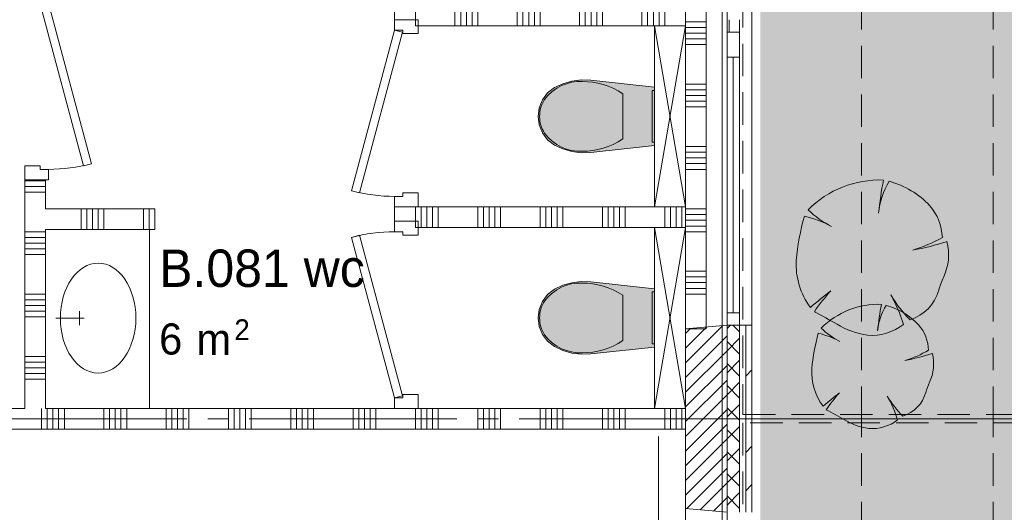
# Paper-space layout '19061B VOn 010b Plattegrond begane grond' of a CAD drawing. Header units: millimetres. Extents: x 10 to 1052, y 0 to 594.
# Tile 11 of 42: x 255 to 302, y 310 to 334. Entities that reach past the tile are written whole.
import ezdxf
from ezdxf.xclip import XClip

# ---------------------------------------------------------------- set-up
doc = ezdxf.new("R2010")
doc.units = ezdxf.units.MM
doc.header["$MEASUREMENT"] = 0
doc.header["$XCLIPFRAME"] = 0
doc.linetypes.add('B0204', pattern=[13, 10, -1, 1, -1])
doc.linetypes.add('B0701', pattern=[2.3412, 1.56, -0.7812])
for name, color, linetype in [('21 Buitenwanden', 7, 'Continuous'), ('21 Buitenwanden Doorsnede-arcering', 7, 'Continuous'), ('21 Buitenwanden Laagscheidingslijnen', 7, 'Continuous'), ('21 Buitenwanden Ramen', 7, 'Continuous'), ('22 NC Binnenwanden', 7, 'Continuous'), ('22 NC Binnenwanden Deuren', 7, 'Continuous'), ('22 NC Binnenwanden Doorsnede-arcering', 7, 'Continuous'), ('23 Vloeren', 7, 'Continuous'), ('67 Radiatoren - lijn', 7, 'Continuous'), ('74 Sanitair', 7, 'Continuous'), ('74 Sanitair Afdek-arcering', 7, 'Continuous'), ('90 Terrein 2D arcering', 7, 'Continuous'), ('A Stramien', 7, 'Continuous'), ('New_23 Vloeren', 7, 'Continuous'), ('New_82 Interieur', 7, 'Continuous'), ('New_82 Interieur 2D arcering', 7, 'Continuous'), ('Z Ruimtebenaming', 7, 'Continuous'), ('Z Ruimtebenaming 2D arcering', 7, 'Continuous')]:
    doc.layers.add(name, color=color, linetype=linetype)
doc.styles.add('GENERATED_STYLE_2', font='txt')

# ---------------------------------------------------------------- blocks, each defined once
blk = doc.blocks.new('*X3')
at = {"layer": '22 NC Binnenwanden Doorsnede-arcering', "color": 7, "linetype": 'Continuous', "lineweight": 0}
for p, q in [((286.76, 341.758), (287.584, 341.758)), ((287.584, 341.758), (287.76, 341.758)), ((286.76, 339.855), (287.584, 339.855)), ((286.76, 339.581), (287.584, 339.581)), ((287.584, 339.855), (287.76, 339.855)), ((287.584, 339.581), (287.76, 339.581)), ((286.76, 339.306), (287.584, 339.306)), ((286.76, 339.032), (287.584, 339.032)), ((287.584, 339.306), (287.76, 339.306)), ((287.584, 339.032), (287.76, 339.032)), ((286.76, 338.758), (287.584, 338.758)), ((287.584, 338.758), (287.76, 338.758)), ((286.76, 336.855), (287.584, 336.855)), ((286.76, 336.581), (287.584, 336.581)), ((287.584, 336.855), (287.76, 336.855)), ((287.584, 336.581), (287.76, 336.581)), ((286.76, 336.306), (287.584, 336.306)), ((287.584, 336.306), (287.76, 336.306)), ((286.76, 336.032), (287.584, 336.032)), ((286.76, 335.758), (287.584, 335.758)), ((287.584, 336.032), (287.76, 336.032)), ((287.584, 335.758), (287.76, 335.758)), ((286.76, 333.855), (287.584, 333.855)), ((287.584, 333.855), (287.76, 333.855)), ((286.76, 333.581), (287.584, 333.581)), ((286.76, 333.306), (287.584, 333.306)), ((287.584, 333.581), (287.76, 333.581)), ((287.584, 333.306), (287.76, 333.306)), ((286.76, 333.032), (287.584, 333.032)), ((286.76, 332.758), (287.584, 332.758)), ((287.584, 333.032), (287.76, 333.032)), ((287.584, 332.758), (287.76, 332.758)), ((286.76, 330.855), (287.584, 330.855)), ((286.76, 330.581), (287.584, 330.581)), ((287.584, 330.855), (287.76, 330.855)), ((287.584, 330.581), (287.76, 330.581)), ((286.76, 330.306), (287.584, 330.306)), ((286.76, 330.032), (287.584, 330.032)), ((287.584, 330.306), (287.76, 330.306)), ((287.584, 330.032), (287.76, 330.032)), ((286.76, 329.758), (287.584, 329.758)), ((287.584, 329.758), (287.76, 329.758)), ((286.76, 327.855), (287.584, 327.855)), ((286.76, 327.581), (287.584, 327.581)), ((287.584, 327.855), (287.76, 327.855)), ((287.584, 327.581), (287.76, 327.581)), ((286.76, 327.306), (287.584, 327.306)), ((287.584, 327.306), (287.76, 327.306)), ((286.76, 327.032), (287.584, 327.032)), ((286.76, 326.758), (287.584, 326.758)), ((287.584, 327.032), (287.76, 327.032)), ((287.584, 326.758), (287.76, 326.758)), ((286.76, 324.855), (287.584, 324.855)), ((287.584, 324.855), (287.76, 324.855)), ((286.76, 324.581), (287.584, 324.581)), ((286.76, 324.306), (287.584, 324.306)), ((287.584, 324.581), (287.76, 324.581)), ((287.584, 324.306), (287.76, 324.306)), ((286.76, 324.032), (287.584, 324.032)), ((286.76, 323.758), (287.584, 323.758)), ((287.584, 324.032), (287.76, 324.032)), ((287.584, 323.758), (287.76, 323.758)), ((286.76, 321.855), (287.584, 321.855)), ((287.584, 321.855), (287.76, 321.855)), ((286.76, 321.581), (287.584, 321.581)), ((287.584, 321.581), (287.76, 321.581)), ((286.76, 321.306), (287.584, 321.306)), ((286.76, 321.032), (287.584, 321.032)), ((287.584, 321.306), (287.76, 321.306)), ((287.584, 321.032), (287.76, 321.032)), ((286.76, 320.758), (287.584, 320.758)), ((287.584, 320.758), (287.76, 320.758))]:
    blk.add_line(p, q, dxfattribs=at)
blk = doc.blocks.new('*X44')
at = {"layer": '22 NC Binnenwanden Doorsnede-arcering', "color": 7, "linetype": 'Continuous', "lineweight": 0}
for p, q in [((255.486, 326.209), (254.957, 326.209)), ((255.957, 326.209), (255.486, 326.209)), ((255.486, 325.935), (254.957, 325.935)), ((255.486, 325.66), (254.957, 325.66)), ((255.957, 325.935), (255.486, 325.935)), ((255.957, 325.66), (255.486, 325.66)), ((255.486, 323.758), (254.957, 323.758)), ((255.957, 323.758), (255.486, 323.758)), ((255.486, 323.483), (254.957, 323.483)), ((255.957, 323.483), (255.486, 323.483)), ((255.486, 323.209), (254.957, 323.209)), ((255.486, 322.935), (254.957, 322.935)), ((255.957, 323.209), (255.486, 323.209)), ((255.957, 322.935), (255.486, 322.935)), ((255.486, 322.66), (254.957, 322.66)), ((255.957, 322.66), (255.486, 322.66)), ((255.486, 320.758), (254.957, 320.758)), ((255.486, 320.483), (254.957, 320.483)), ((255.957, 320.758), (255.486, 320.758)), ((255.957, 320.483), (255.486, 320.483)), ((255.486, 320.209), (254.957, 320.209)), ((255.957, 320.209), (255.486, 320.209)), ((255.486, 319.935), (254.957, 319.935)), ((255.486, 319.66), (254.957, 319.66)), ((255.957, 319.935), (255.486, 319.935)), ((255.957, 319.66), (255.486, 319.66)), ((255.486, 317.758), (254.957, 317.758)), ((255.957, 317.758), (255.486, 317.758)), ((255.486, 317.483), (254.957, 317.483)), ((255.486, 317.209), (254.957, 317.209)), ((255.957, 317.483), (255.486, 317.483)), ((255.957, 317.209), (255.486, 317.209)), ((255.486, 316.935), (254.957, 316.935)), ((255.486, 316.66), (254.957, 316.66)), ((255.957, 316.935), (255.486, 316.935)), ((255.957, 316.66), (255.486, 316.66))]:
    blk.add_line(p, q, dxfattribs=at)
blk = doc.blocks.new('*X46')
at = {"layer": '22 NC Binnenwanden Doorsnede-arcering', "color": 7, "linetype": 'Continuous', "lineweight": 0}
for p, q in [((273.76, 324.958), (273.76, 323.958)), ((274.035, 324.958), (274.035, 323.958)), ((274.309, 324.958), (274.309, 323.958)), ((274.583, 324.958), (274.583, 323.958)), ((274.858, 324.958), (274.858, 323.958)), ((276.76, 324.958), (276.76, 323.958)), ((277.035, 324.958), (277.035, 323.958)), ((277.309, 324.958), (277.309, 323.958)), ((277.583, 324.958), (277.583, 323.958)), ((277.858, 324.958), (277.858, 323.958)), ((279.76, 324.958), (279.76, 323.958)), ((280.035, 324.958), (280.035, 323.958)), ((280.309, 324.958), (280.309, 323.958)), ((280.583, 324.958), (280.583, 323.958)), ((280.858, 324.958), (280.858, 323.958)), ((282.76, 324.958), (282.76, 323.958)), ((283.035, 324.958), (283.035, 323.958)), ((283.309, 324.958), (283.309, 323.958)), ((283.583, 324.958), (283.583, 323.958)), ((283.858, 324.958), (283.858, 323.958)), ((285.76, 324.958), (285.76, 323.958)), ((286.035, 324.958), (286.035, 323.958)), ((286.309, 324.958), (286.309, 323.958)), ((286.583, 324.958), (286.583, 323.958))]:
    blk.add_line(p, q, dxfattribs=at)
blk = doc.blocks.new('*X47')
at = {"layer": '22 NC Binnenwanden Doorsnede-arcering', "color": 7, "linetype": 'Continuous', "lineweight": 0}
for p, q in [((255.76, 315.258), (255.76, 314.258)), ((256.035, 315.258), (256.035, 314.258)), ((256.309, 315.258), (256.309, 314.258)), ((256.583, 315.258), (256.583, 314.258)), ((256.858, 315.258), (256.858, 314.258)), ((258.76, 315.258), (258.76, 314.258)), ((259.035, 315.258), (259.035, 314.258)), ((259.309, 315.258), (259.309, 314.258)), ((259.583, 315.258), (259.583, 314.258)), ((259.858, 315.258), (259.858, 314.258)), ((261.76, 315.258), (261.76, 314.258)), ((262.035, 315.258), (262.035, 314.258)), ((262.309, 315.258), (262.309, 314.258)), ((262.583, 315.258), (262.583, 314.258)), ((262.858, 315.258), (262.858, 314.258)), ((264.76, 315.258), (264.76, 314.258)), ((265.035, 315.258), (265.035, 314.258)), ((265.309, 315.258), (265.309, 314.258)), ((265.583, 315.258), (265.583, 314.258)), ((265.858, 315.258), (265.858, 314.258)), ((267.76, 315.258), (267.76, 314.258)), ((268.035, 315.258), (268.035, 314.258)), ((268.309, 315.258), (268.309, 314.258)), ((268.583, 315.258), (268.583, 314.258)), ((268.858, 315.258), (268.858, 314.258)), ((270.76, 315.258), (270.76, 314.258)), ((271.035, 315.258), (271.035, 314.258)), ((271.309, 315.258), (271.309, 314.258)), ((271.583, 315.258), (271.583, 314.258)), ((271.858, 315.258), (271.858, 314.258)), ((273.76, 315.258), (273.76, 314.258)), ((274.035, 315.258), (274.035, 314.258)), ((274.309, 315.258), (274.309, 314.258)), ((274.583, 315.258), (274.583, 314.258)), ((274.858, 315.258), (274.858, 314.258)), ((276.76, 315.258), (276.76, 314.258)), ((277.035, 315.258), (277.035, 314.258)), ((277.309, 315.258), (277.309, 314.258)), ((277.583, 315.258), (277.583, 314.258)), ((277.858, 315.258), (277.858, 314.258)), ((279.76, 315.258), (279.76, 314.258)), ((280.035, 315.258), (280.035, 314.258)), ((280.309, 315.258), (280.309, 314.258)), ((280.583, 315.258), (280.583, 314.258)), ((280.858, 315.258), (280.858, 314.258)), ((282.76, 315.258), (282.76, 314.258)), ((283.035, 315.258), (283.035, 314.258)), ((283.309, 315.258), (283.309, 314.258)), ((283.583, 315.258), (283.583, 314.258)), ((283.858, 315.258), (283.858, 314.258)), ((285.76, 315.258), (285.76, 314.258)), ((286.035, 315.258), (286.035, 314.258)), ((286.309, 315.258), (286.309, 314.258)), ((286.583, 315.258), (286.583, 314.258))]:
    blk.add_line(p, q, dxfattribs=at)
blk = doc.blocks.new('*X49')
at = {"layer": '22 NC Binnenwanden Doorsnede-arcering', "color": 7, "linetype": 'Continuous', "lineweight": 0}
for p, q in [((257.663, 323.858), (257.663, 324.858)), ((257.937, 323.858), (257.937, 324.858)), ((258.212, 323.858), (258.212, 324.858)), ((258.486, 323.858), (258.486, 324.858)), ((258.76, 323.858), (258.76, 324.858)), ((260.663, 323.858), (260.663, 324.858)), ((260.937, 323.858), (260.937, 324.858))]:
    blk.add_line(p, q, dxfattribs=at)
blk = doc.blocks.new('*X61')
at = {"layer": '22 NC Binnenwanden Doorsnede-arcering', "color": 7, "linetype": 'Continuous', "lineweight": 0}
for p, q in [((273.76, 334.475), (273.76, 334.658)), ((275.663, 334.475), (275.663, 334.658)), ((275.937, 334.475), (275.937, 334.658)), ((276.212, 334.475), (276.212, 334.658)), ((276.486, 334.475), (276.486, 334.658)), ((276.76, 334.475), (276.76, 334.658)), ((278.663, 334.475), (278.663, 334.658)), ((278.937, 334.475), (278.937, 334.658)), ((279.212, 334.475), (279.212, 334.658)), ((279.486, 334.475), (279.486, 334.658)), ((279.76, 334.475), (279.76, 334.658)), ((281.663, 334.475), (281.663, 334.658)), ((281.937, 334.475), (281.937, 334.658)), ((282.212, 334.475), (282.212, 334.658)), ((282.486, 334.475), (282.486, 334.658)), ((282.76, 334.475), (282.76, 334.658)), ((284.663, 334.475), (284.663, 334.658)), ((284.937, 334.475), (284.937, 334.658)), ((285.212, 334.475), (285.212, 334.658)), ((285.486, 334.475), (285.486, 334.658)), ((285.76, 334.475), (285.76, 334.658)), ((273.76, 333.658), (273.76, 334.475)), ((275.663, 333.658), (275.663, 334.475)), ((275.937, 333.658), (275.937, 334.475)), ((276.212, 333.658), (276.212, 334.475)), ((276.486, 333.658), (276.486, 334.475)), ((276.76, 333.658), (276.76, 334.475)), ((278.663, 333.658), (278.663, 334.475)), ((278.937, 333.658), (278.937, 334.475)), ((279.212, 333.658), (279.212, 334.475)), ((279.486, 333.658), (279.486, 334.475)), ((279.76, 333.658), (279.76, 334.475)), ((281.663, 333.658), (281.663, 334.475)), ((281.937, 333.658), (281.937, 334.475)), ((282.212, 333.658), (282.212, 334.475)), ((282.486, 333.658), (282.486, 334.475)), ((282.76, 333.658), (282.76, 334.475)), ((284.663, 333.658), (284.663, 334.475)), ((284.937, 333.658), (284.937, 334.475)), ((285.212, 333.658), (285.212, 334.475)), ((285.486, 333.658), (285.486, 334.475)), ((285.76, 333.658), (285.76, 334.475))]:
    blk.add_line(p, q, dxfattribs=at)
blk = doc.blocks.new('Drawing_2_1', base_point=(162.76, 134.758))
at = {"layer": '21 Buitenwanden Doorsnede-arcering', "linetype": 'Continuous', "lineweight": 0, "true_color": 0x000000}
h = blk.add_hatch(dxfattribs=at)
h.set_pattern_fill('220_Gewapend_beton___pre_2B', color=18, style=0, pattern_type=2)
h.set_pattern_definition([(45, (162.76037, 134.7577), (-0.3535534, 0.3535534), [])])
h.paths.add_polyline_path([(286.76, 310.433), (288.76, 310.258), (288.76, 319.258), (286.76, 319.083)])
h = blk.add_hatch(dxfattribs=at)
h.set_pattern_fill('415_Isolatie_ruit_0001', color=18, style=0, pattern_type=2)
h.set_pattern_definition([(135, (162.7604, 134.7577), (0.53033, 0.53033), []), (225, (162.7604, 134.7577), (-0.53033, 0.53033), [])])
h.paths.add_polyline_path([(288.76, 310.258), (289.36, 310.258), (289.36, 319.258), (288.76, 319.258)])
h = blk.add_hatch(dxfattribs=at)
h.set_pattern_fill('160_Natuursteen_0001', color=18, style=0, pattern_type=2)
h.set_pattern_definition([(45, (162.7604, 134.7577), (-1.838478, 1.838478), []), (45, (161.8411, 135.677), (-1.838478, 1.838478), [1.95, -0.65, 0, -0.65])])
h.paths.add_polyline_path([(289.66, 310.258), (289.96, 310.258), (289.96, 319.258), (289.66, 319.258)])
at = {"layer": '74 Sanitair Afdek-arcering', "linetype": 'Continuous', "lineweight": 0, "true_color": 0xffffff}
for points in [[(281.293, 327.613), (281.742, 327.559), (282.195, 327.574), (285.26, 327.898), (285.26, 330.717), (282.195, 331.041), (281.742, 331.057), (281.293, 331.002), (280.858, 330.878), (280.447, 330.688), (280.121, 330.432), (279.872, 330.101), (279.715, 329.718), (279.66, 329.308), (279.715, 328.897), (279.872, 328.514), (280.121, 328.184), (280.447, 327.928), (280.858, 327.738)], [(281.293, 317.913), (281.742, 317.859), (282.195, 317.874), (285.26, 318.198), (285.26, 321.017), (282.195, 321.341), (281.742, 321.357), (281.293, 321.302), (280.858, 321.178), (280.447, 320.988), (280.121, 320.732), (279.872, 320.401), (279.715, 320.018), (279.66, 319.608), (279.715, 319.197), (279.872, 318.814), (280.121, 318.484), (280.447, 318.228), (280.858, 318.038)]]:
    blk.add_hatch(color=7, dxfattribs=at).paths.add_polyline_path(points)
at = {"layer": '90 Terrein 2D arcering', "linetype": 'Continuous', "lineweight": 0, "true_color": 0x8d999c}
h = blk.add_hatch(dxfattribs=at)
h.set_pattern_fill('950_Raster_300_0001', color=252, style=0, pattern_type=2)
h.set_pattern_definition([(0, (162.7604, 134.7577), (0, 3), []), (90, (162.7604, 134.7577), (-3, 0), [])])
h.paths.add_polyline_path([(290.36, 170.758), (522.76, 170.758), (522.76, 206.758), (522.76, 314.758), (630.61, 314.758), (630.61, 340.158), (486.914, 340.158), (486.914, 339.577), (486.914, 242.613), (391.265, 242.613), (351.26, 242.714, -1), (316.26, 242.715), (290.36, 242.613)])
at = {"layer": 'New_82 Interieur 2D arcering', "linetype": 'Continuous', "lineweight": 0, "true_color": 0xc2df8b}
for points in [[(292.092, 322.372, 0.176271), (292.775, 320.118, -0.009616), (293.758, 320.914, 0.030984), (292.963, 319.91, -0.00375), (294.059, 319.309, 0.102387), (295.519, 318.776, 0.189926), (297.253, 319.3, 0.058172), (296.642, 320.716, 0.060987), (297.569, 319.525, 0.261493), (298.949, 320.941, -0.023868), (299.177, 321.559, 0.176093), (299.349, 323.284, -0.033475), (297.701, 322.871, 0.059133), (299.126, 323.482, 0.165491), (298.526, 325.005, 0.138163), (296.568, 326.184, 0.1048), (296.076, 324.819, -0.01602), (296.289, 326.242, 0.21157), (292.666, 324.809, 0.067145), (293.668, 324.074, 0.060036), (292.489, 324.505, 0.048896)], [(292.838, 317.165, 0.176271), (293.384, 315.361, -0.009616), (294.17, 315.998, 0.030984), (293.534, 315.195, -0.00375), (294.411, 314.714, 0.102387), (295.579, 314.288, 0.189926), (296.966, 314.707, 0.058172), (296.477, 315.84, 0.060987), (297.219, 314.887, 0.261493), (298.323, 316.02, -0.023868), (298.505, 316.515, 0.176093), (298.643, 317.894, -0.033475), (297.324, 317.564, 0.059133), (298.465, 318.053, 0.165491), (297.984, 319.271, 0.138163), (296.418, 320.215, 0.1048), (296.024, 319.123, -0.01602), (296.194, 320.261, 0.21157), (293.296, 319.114, 0.067145), (294.098, 318.527, 0.060036), (293.155, 318.871, 0.048896)]]:
    blk.add_hatch(color=71, dxfattribs=at).paths.add_polyline_path(points)
at = {"layer": 'Z Ruimtebenaming 2D arcering', "linetype": 'Continuous', "lineweight": 0, "true_color": 0xffffff}
blk.add_hatch(color=7, dxfattribs=at).paths.add_polyline_path([(290.36, 356.758), (290.36, 242.711), (486.814, 242.711), (486.814, 340.158), (377.16, 340.158), (377.16, 356.758)])
at = {"layer": '21 Buitenwanden', "color": 3, "linetype": 'Continuous', "lineweight": 0}
for p, q in [((288.76, 319.258), (286.76, 319.083)), ((288.76, 310.258), (286.76, 310.433))]:
    blk.add_line(p, q, dxfattribs=at)
at = {"layer": '21 Buitenwanden', "color": 1, "linetype": 'Continuous', "lineweight": 0}
blk.add_line((289.36, 319.258), (288.76, 319.258), dxfattribs=at)
at = {"layer": '21 Buitenwanden', "color": 9, "linetype": 'Continuous', "lineweight": 0}
blk.add_line((289.66, 319.258), (289.36, 319.258), dxfattribs=at)
at = {"layer": '21 Buitenwanden', "color": 2, "linetype": 'Continuous', "lineweight": 0}
blk.add_line((289.96, 319.258), (289.66, 319.258), dxfattribs=at)
at = {"layer": '21 Buitenwanden', "color": 3, "linetype": 'Continuous', "lineweight": 0, "flags": 128}
blk.add_lwpolyline([(286.76, 319.083), (286.76, 310.433)], dxfattribs=at)
at = {"layer": '21 Buitenwanden', "color": 2, "linetype": 'Continuous', "lineweight": 0, "flags": 128}
blk.add_lwpolyline([(289.96, 310.258), (289.96, 319.258)], dxfattribs=at)
at = {"layer": '21 Buitenwanden Laagscheidingslijnen', "color": 3, "linetype": 'Continuous', "lineweight": 0}
blk.add_line((288.76, 310.258), (288.76, 319.258), dxfattribs=at)
at = {"layer": '21 Buitenwanden Laagscheidingslijnen', "color": 1, "linetype": 'Continuous', "lineweight": 0}
blk.add_line((289.36, 310.258), (289.36, 319.258), dxfattribs=at)
at = {"layer": '21 Buitenwanden Laagscheidingslijnen', "color": 2, "linetype": 'Continuous', "lineweight": 0}
blk.add_line((289.66, 310.258), (289.66, 319.258), dxfattribs=at)
at = {"layer": '21 Buitenwanden Ramen', "color": 9, "linetype": 'Continuous', "lineweight": 0}
for p, q in [((286.76, 341.938), (286.76, 332.758)), ((289.96, 341.763), (289.96, 332.758)), ((288.76, 333.358), (288.76, 341.163)), ((286.76, 332.758), (286.76, 319.083)), ((289.96, 332.758), (289.96, 319.258)), ((289.66, 319.258), (289.36, 319.258)), ((286.76, 310.433), (286.76, 296.758))]:
    blk.add_line(p, q, dxfattribs=at)
at = {"layer": '21 Buitenwanden Ramen', "color": 1, "linetype": 'Continuous', "lineweight": 0}
for p, q in [((288.86, 333.358), (288.86, 333.958)), ((289.36, 333.958), (289.36, 333.358)), ((288.76, 332.758), (288.76, 333.358)), ((288.76, 333.358), (288.86, 333.358)), ((288.86, 333.358), (289.36, 333.358)), ((289.36, 333.358), (288.86, 333.358)), ((289.36, 333.358), (289.36, 332.758)), ((288.76, 332.158), (288.76, 332.758)), ((289.36, 332.758), (289.36, 332.158)), ((289.36, 332.158), (288.76, 332.158)), ((288.76, 319.858), (288.76, 332.158)), ((289.06, 332.158), (289.06, 319.858)), ((289.36, 332.158), (289.36, 319.858)), ((288.76, 319.258), (288.76, 319.858)), ((288.76, 319.858), (289.36, 319.858)), ((289.36, 319.858), (289.36, 319.258)), ((289.36, 319.258), (288.76, 319.258)), ((289.36, 319.258), (288.76, 319.258))]:
    blk.add_line(p, q, dxfattribs=at)
at = {"layer": '21 Buitenwanden Ramen', "color": 3, "linetype": 'Continuous', "lineweight": 0}
for p, q in [((288.76, 319.258), (286.76, 319.083)), ((288.76, 310.258), (286.76, 310.433))]:
    blk.add_line(p, q, dxfattribs=at)
at = {"layer": '21 Buitenwanden Ramen', "color": 2, "linetype": 'Continuous', "lineweight": 0}
blk.add_line((289.96, 319.258), (289.66, 319.258), dxfattribs=at)
at = {"layer": '22 NC Binnenwanden', "color": 1, "linetype": 'Continuous', "lineweight": 0}
for p, q in [((272.757, 333.958), (273.757, 333.958)), ((254.957, 326.258), (255.957, 326.258)), ((272.757, 324.958), (273.757, 324.958)), ((272.757, 324.258), (273.757, 324.258)), ((272.757, 315.258), (273.757, 315.258))]:
    blk.add_line(p, q, dxfattribs=at)
at = {"layer": '22 NC Binnenwanden', "color": 1, "linetype": 'Continuous', "lineweight": 0, "flags": 128}
for points in [[(287.76, 319.083), (287.76, 341.938)], [(272.757, 335.258), (272.757, 333.958)], [(273.757, 333.658), (286.76, 333.658)], [(286.76, 333.658), (286.76, 324.958)], [(254.957, 326.258), (254.957, 315.258)], [(255.957, 324.858), (255.957, 326.258)], [(261.207, 324.858), (255.957, 324.858)], [(261.207, 323.858), (261.207, 324.858)], [(272.757, 324.958), (272.757, 324.258)], [(286.76, 324.958), (273.757, 324.958)], [(255.957, 315.258), (255.957, 323.858)], [(255.957, 323.858), (261.207, 323.858)], [(273.757, 323.958), (286.76, 323.958)], [(286.76, 323.958), (286.76, 319.083)], [(286.76, 319.083), (287.76, 319.083)], [(254.957, 315.258), (237.357, 315.258)], [(272.757, 315.258), (255.957, 315.258)], [(286.76, 315.258), (273.757, 315.258)], [(286.76, 314.258), (286.76, 315.258)], [(237.357, 314.258), (286.76, 314.258)]]:
    blk.add_lwpolyline(points, dxfattribs=at)
at = {"layer": '22 NC Binnenwanden Deuren', "color": 1, "linetype": 'Continuous', "lineweight": 0}
for p, q in [((255.711, 334.654), (257.782, 326.927)), ((258.168, 327.03), (256.097, 334.758)), ((273.897, 333.958), (272.757, 333.958)), ((272.757, 333.958), (272.757, 333.458)), ((272.757, 333.958), (273.757, 333.958)), ((272.757, 333.958), (273.757, 333.958)), ((273.897, 333.288), (273.897, 333.958)), ((270.687, 325.73), (272.757, 333.458)), ((273.144, 333.354), (271.073, 325.627)), ((272.757, 333.458), (273.157, 333.458)), ((272.757, 333.458), (273.144, 333.354)), ((273.157, 333.458), (273.157, 333.288)), ((273.157, 333.288), (273.897, 333.288)), ((254.957, 326.928), (255.697, 326.928)), ((254.957, 326.258), (254.957, 326.928)), ((255.697, 326.928), (255.697, 326.758)), ((255.697, 326.758), (256.097, 326.758)), ((256.097, 326.758), (256.097, 326.258)), ((257.782, 326.927), (258.168, 327.03)), ((256.097, 326.258), (254.957, 326.258)), ((254.957, 326.258), (255.957, 326.258)), ((254.957, 326.258), (255.957, 326.258)), ((271.073, 325.627), (270.687, 325.73)), ((273.157, 325.458), (272.757, 325.458)), ((272.757, 325.458), (272.757, 324.958)), ((273.897, 325.628), (273.157, 325.628)), ((273.157, 325.628), (273.157, 325.458)), ((273.897, 324.958), (273.897, 325.628)), ((272.757, 324.958), (273.897, 324.958)), ((272.757, 324.958), (273.757, 324.958)), ((272.757, 324.958), (273.757, 324.958)), ((272.757, 323.758), (272.757, 324.258)), ((272.757, 324.258), (273.897, 324.258)), ((272.757, 324.258), (273.757, 324.258)), ((272.757, 324.258), (273.757, 324.258)), ((273.897, 324.258), (273.897, 323.588)), ((273.157, 323.758), (272.757, 323.758)), ((273.157, 323.588), (273.157, 323.758)), ((271.073, 323.589), (270.687, 323.485)), ((270.687, 323.485), (272.757, 315.758)), ((273.144, 315.861), (271.073, 323.589)), ((273.897, 323.588), (273.157, 323.588)), ((272.757, 315.758), (273.144, 315.861)), ((272.757, 315.258), (272.757, 315.758)), ((272.757, 315.758), (273.157, 315.758)), ((273.157, 315.758), (273.157, 315.928)), ((273.157, 315.928), (273.897, 315.928)), ((273.897, 315.928), (273.897, 315.258)), ((273.897, 315.258), (272.757, 315.258)), ((272.757, 315.258), (273.757, 315.258)), ((272.757, 315.258), (273.757, 315.258))]:
    blk.add_line(p, q, dxfattribs=at)
for centre, start, end in [((256.097, 334.758), 270, 285), ((272.757, 333.458), 255, 270), ((272.757, 315.758), 90, 105)]:
    blk.add_arc(centre, 8, start, end, dxfattribs=at)
at = {"layer": '23 Vloeren', "color": 1, "linetype": 'Continuous', "lineweight": 0, "flags": 128}
blk.add_lwpolyline([(164.76, 474.758), (164.76, 136.758), (286.76, 136.758), (286.76, 356.208), (323.76, 356.208), (353.76, 356.208), (380.76, 356.208), (380.76, 341.758), (808.76, 341.758), (808.76, 465.758), (380.76, 465.758), (380.76, 453.258), (286.76, 453.258), (286.76, 474.758)], close=True, dxfattribs=at)
at = {"layer": '67 Radiatoren - lijn', "color": 9, "linetype": 'Continuous', "lineweight": 0, "flags": 128}
blk.add_lwpolyline([(285.46, 313.908), (285.46, 138.058)], dxfattribs=at)
at = {"layer": '74 Sanitair', "color": 1, "linetype": 'Continuous', "lineweight": 0}
for p, q in [((285.26, 324.958), (286.76, 333.658)), ((286.76, 324.958), (285.26, 333.658)), ((283.746, 330.397), (283.746, 329.308)), ((283.746, 329.308), (283.746, 328.218)), ((285.26, 315.258), (286.76, 323.958)), ((286.76, 315.258), (285.26, 323.958)), ((283.746, 320.697), (283.746, 319.608)), ((256.445, 319.599), (257.808, 319.599)), ((257.59, 319.599), (257.59, 319.93)), ((257.59, 319.599), (257.59, 319.268)), ((283.746, 319.608), (283.746, 318.518))]:
    blk.add_line(p, q, dxfattribs=at)
at = {"layer": '74 Sanitair', "color": 1, "linetype": 'Continuous', "lineweight": 0, "flags": 128}
for points in [[(285.26, 324.958), (285.26, 333.658), (286.76, 333.658), (286.76, 324.958)], [(281.293, 327.613), (280.858, 327.738), (280.447, 327.928), (280.121, 328.184), (279.872, 328.514), (279.715, 328.897), (279.66, 329.308), (279.715, 329.718), (279.872, 330.101), (280.121, 330.432), (280.447, 330.688), (280.858, 330.878), (281.293, 331.002), (281.742, 331.057), (282.195, 331.041), (285.26, 330.717), (285.26, 327.898), (282.195, 327.574), (281.742, 327.559)], [(285.26, 328.058), (285.16, 328.058), (285.16, 330.558), (285.26, 330.558)], [(260.957, 315.258), (260.957, 323.858), (255.957, 323.858), (255.957, 315.258)], [(285.26, 315.258), (285.26, 323.958), (286.76, 323.958), (286.76, 315.258)], [(281.293, 317.913), (280.858, 318.038), (280.447, 318.228), (280.121, 318.484), (279.872, 318.814), (279.715, 319.197), (279.66, 319.608), (279.715, 320.018), (279.872, 320.401), (280.121, 320.732), (280.447, 320.988), (280.858, 321.178), (281.293, 321.302), (281.742, 321.357), (282.195, 321.341), (285.26, 321.017), (285.26, 318.198), (282.195, 317.874), (281.742, 317.859)], [(285.26, 318.358), (285.16, 318.358), (285.16, 320.858), (285.26, 320.858)]]:
    blk.add_lwpolyline(points, close=True, dxfattribs=at)
at = {"layer": '74 Sanitair', "color": 1, "linetype": 'Continuous', "lineweight": 0}
for centre, major_axis, start_param, end_param in [((281.653, 328.413), (0, 2.569), 6.227458, 7.128046), ((281.866, 326.727), (0, 4.253), 5.753783, 6.306803), ((280.949, 329.3), (0, 1.385), 0.938292, 1.564935), ((280.949, 329.316), (0, 1.385), 1.576657, 2.203301), ((281.653, 330.202), (0, 2.569), 2.296735, 3.197324), ((281.866, 331.889), (0, 4.253), 3.117977, 3.670997), ((281.653, 318.713), (0, 2.569), 6.227458, 7.128046), ((281.866, 317.027), (0, 4.253), 5.753783, 6.306803), ((280.949, 319.6), (0, 1.385), 0.938292, 1.564935), ((280.949, 319.616), (0, 1.385), 1.576657, 2.203301), ((281.653, 320.502), (0, 2.569), 2.296735, 3.197324), ((281.866, 322.189), (0, 4.253), 3.117977, 3.670997)]:
    blk.add_ellipse(centre, major_axis=major_axis, ratio=0.875546, start_param=start_param, end_param=end_param, dxfattribs=at)
blk.add_ellipse((258.483, 319.601), major_axis=(0, 2.646), ratio=0.687104, dxfattribs=at)
at = {"layer": 'A Stramien', "color": 9, "linetype": 'B0204', "lineweight": 0}
for p, q in [((288.76, 516.758), (288.76, 94.758)), ((122.76, 314.758), (850.76, 314.758))]:
    blk.add_line(p, q, dxfattribs=at)
at = {"layer": 'New_23 Vloeren', "color": 1, "linetype": 'Continuous', "lineweight": 0}
for p, q in [((288.527, 358.758), (288.527, 314.758)), ((486.76, 314.758), (288.527, 314.758)), ((288.527, 314.758), (288.527, 278.758)), ((288.527, 314.758), (377.16, 314.758))]:
    blk.add_line(p, q, dxfattribs=at)
at = {"layer": 'New_23 Vloeren', "color": 9, "linetype": 'B0701', "lineweight": 0}
for p, q in [((289.527, 358.558), (289.527, 314.958)), ((295.227, 314.758), (295.227, 358.758)), ((301.577, 314.758), (301.577, 358.758)), ((289.527, 314.958), (376.16, 314.958)), ((295.227, 278.758), (295.227, 314.758)), ((301.577, 278.758), (301.577, 314.758)), ((485.76, 314.558), (289.527, 314.558)), ((289.527, 314.558), (289.527, 278.958))]:
    blk.add_line(p, q, dxfattribs=at)
at = {"layer": 'New_82 Interieur', "color": 1, "linetype": 'Continuous', "lineweight": 0}
for centre, radius, start, end in [((296.096, 321.436), 4.81, 87.7038, 135.4874), ((318.383, 322.209), 22.46, 169.6537, 173.7651), ((299.542, 324.34), 3.499, 148.201, 174.9578), ((295.453, 322.12), 4.215, 43.1971, 74.6625), ((295.888, 328.155), 4.646, 226.083, 243.1759), ((296.589, 323.361), 2.54, 2.7308, 40.3178), ((303.168, 321.417), 11.117, 163.8748, 175.0721), ((291.292, 319.397), 5.246, 61.5472, 76.8198), ((295.838, 329.181), 6.579, 286.4462, 299.9827), ((295.446, 335.375), 12.706, 280.2246, 287.8936), ((296.891, 322.659), 2.536, 334.319, 14.2669), ((295.531, 322.184), 3.444, 176.8614, 216.849), ((305.537, 318.865), 6.907, 157.0402, 162.5092), ((313.963, 294.967), 32.886, 127.9083, 130.1121), ((301.456, 314.002), 10.346, 138.0797, 145.1786), ((296.997, 321.463), 2.02, 286.4227, 345.04), ((301.97, 323.903), 6.208, 210.8951, 224.8549), ((290.884, 317.391), 6.649, 16.6807, 29.9976), ((296.04, 316.416), 3.848, 87.7038, 135.4874), ((313.87, 317.034), 17.968, 169.6537, 173.7651), ((298.797, 318.739), 2.799, 148.201, 174.9578), ((295.526, 316.963), 3.372, 43.1971, 74.6625), ((253.431, 246.555), 83.329, 60.81982, 61.67915), ((295.874, 321.791), 3.717, 226.083, 243.1759), ((296.075, 322.571), 3.835, 238.2841, 261.668), ((295.722, 321.238), 2.47, 265.2902, 308.3056), ((296.435, 317.956), 2.032, 2.7308, 40.3178), ((301.698, 316.401), 8.893, 163.8748, 175.0721), ((292.198, 314.785), 4.197, 61.5472, 76.8198), ((295.834, 322.612), 5.263, 286.4462, 299.9827), ((295.52, 327.567), 10.165, 280.2246, 287.8936), ((296.677, 317.394), 2.029, 334.319, 14.2669), ((295.589, 317.014), 2.755, 176.8614, 216.849), ((303.593, 314.359), 5.525, 157.0402, 162.5092), ((310.334, 295.241), 26.309, 127.9083, 130.1121), ((300.329, 310.469), 8.277, 138.0797, 145.1786), ((300.739, 318.39), 4.967, 210.8951, 224.8549), ((291.87, 313.18), 5.32, 16.6807, 29.9976), ((296.762, 316.437), 1.616, 286.4227, 345.04), ((261.908, 256.511), 66.663, 60.81982, 61.67915), ((296.024, 317.324), 3.068, 238.2841, 261.668), ((295.741, 316.258), 1.976, 265.2902, 308.3056)]:
    blk.add_arc(centre, radius, start, end, dxfattribs=at)
at = {"layer": 'Z Ruimtebenaming', "color": 4, "linetype": 'Continuous', "lineweight": 0}
for name in ['*X3', '*X61', '*X44', '*X49', '*X46', '*X47']:
    blk.add_blockref(name, (0, 0), dxfattribs=at)
at = {"layer": 'Z Ruimtebenaming', "color": 2, "linetype": 'Continuous', "lineweight": 0, "attachment_point": 1, "style": 'GENERATED_STYLE_2'}
for s, insert, char_height in [('\\A1;{\\pql;\\pt0;\\fUbuntu|b0|i0|c0|p34;B.081 wc}', (261.42, 322.901), 1.8), ('\\A1;{\\pql;\\fUbuntu|b0|i0|c0|p34;2}', (265.041, 319.542), 1), ('\\A1;{\\pql;\\fUbuntu|b0|i0|c0|p34;6}', (261.42, 319.347), 1.5), ('\\A1;{\\pql;\\fUbuntu|b0|i0|c0|p34; m}', (262.656, 319.328), 1.5)]:
    blk.add_mtext(s, dxfattribs=dict(at, insert=insert, char_height=char_height))

psp = doc.layouts.new('19061B VOn 010b Plattegrond begane grond')

# ---------------------------------------------------------------- block references
at = {"color": 4, "linetype": 'Continuous', "lineweight": 0}
ref = psp.add_blockref('Drawing_2_1', (162.76, 134.758), dxfattribs=at)
XClip(ref).set_block_clipping_path([(63.602702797, 41.749456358), (869.5607390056, 554.9340651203)])

doc.saveas('drawing.dxf')
